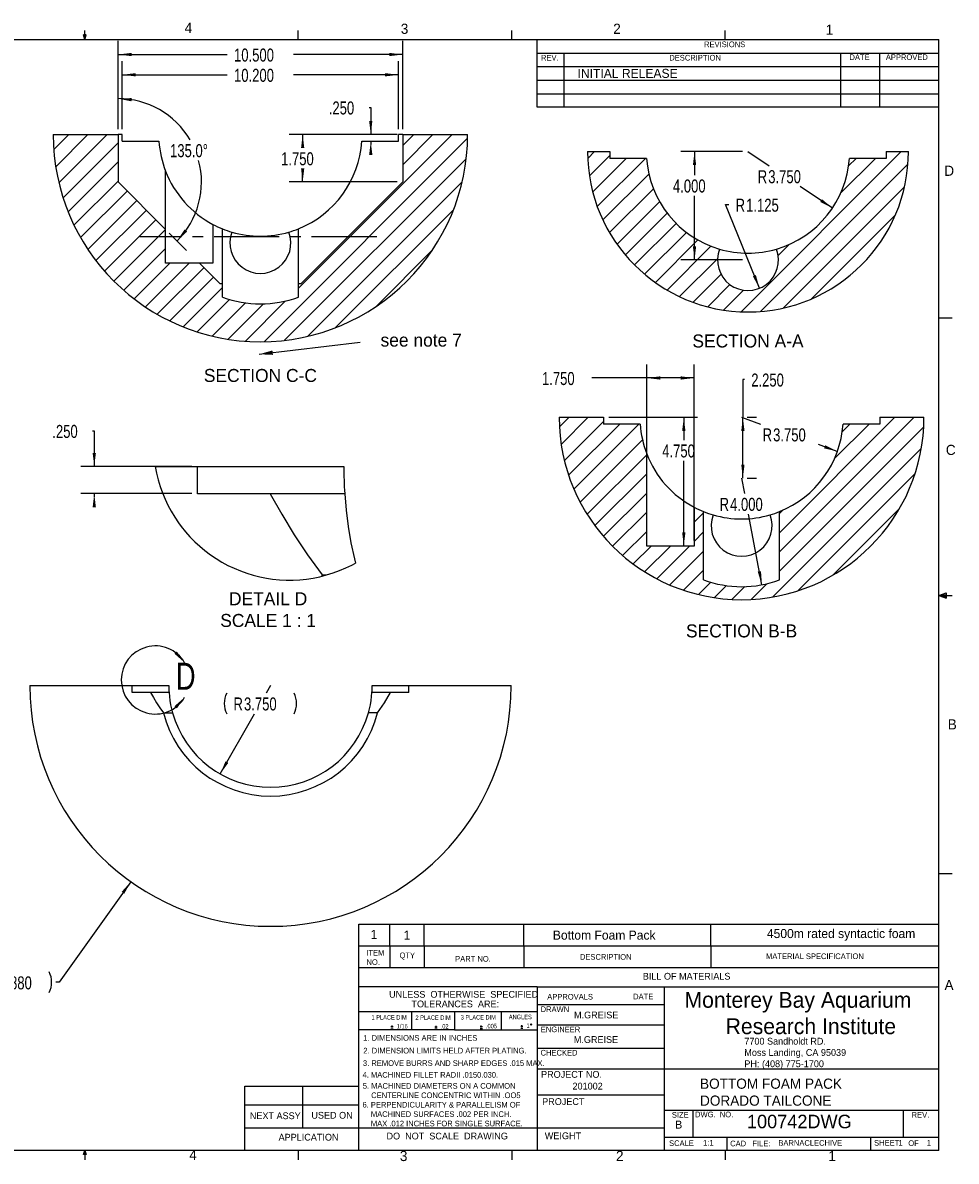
# Model space of a CAD drawing. Extents: x 0.5 to 16.5, y 0.3 to 10.8.
# Tile 2 of 2: x 7.9 to 16.5, y 0.3 to 10.8. Entities that reach past the tile are written whole.
import ezdxf

# ---------------------------------------------------------------- set-up
doc = ezdxf.new("R2010")
doc.units = 0
doc.header["$PDSIZE"] = -1
doc.linetypes.add('SLDCENTERLINES0', pattern=[0.75, 0.6, -0.05, 0.05, -0.05])
doc.layers.get('0').update_dxf_attribs({"linetype": 'CONTINUOUS'})
doc.layers.get('DEFPOINTS').update_dxf_attribs({"linetype": 'CONTINUOUS'})
doc.dimstyles.new('SLDDIMSTYLE0', dxfattribs={"dimtxt": 0.12, "dimasz": 0.125, "dimexe": 0.125, "dimexo": 0.0625, "dimgap": 0.03, "dimtad": 0, "dimtih": 1, "dimtoh": 1, "dimdec": 3, "dimlfac": 4, "dimzin": 4, "dimtxsty": 'STANDARD', "dimcen": 0.09, "dimazin": 3, "dimtfac": 1, "dimtdec": 4, "dimtofl": 0, "dimtmove": 0, "dimatfit": 3, "dimtolj": 1, "dimtzin": 12})
doc.dimstyles.new('SLDDIMSTYLE3', dxfattribs={"dimtxt": 0.12, "dimasz": 0.125, "dimexe": 0.125, "dimexo": 0.0625, "dimgap": 0.03, "dimtad": 0, "dimtih": 1, "dimtoh": 1, "dimdec": 3, "dimlfac": 4, "dimzin": 4, "dimtxsty": 'STANDARD', "dimcen": 0.09, "dimazin": 3, "dimtfac": 1, "dimtdec": 4, "dimtofl": 0, "dimtmove": 0, "dimatfit": 3, "dimtolj": 1, "dimtzin": 12})
doc.dimstyles.new('SLDDIMSTYLE4', dxfattribs={"dimtxt": 0.12, "dimasz": 0.125, "dimexe": 0.125, "dimexo": 0.0625, "dimgap": 0.03, "dimtad": 0, "dimtih": 1, "dimtoh": 1, "dimdec": 3, "dimlfac": 4, "dimzin": 12, "dimtxsty": 'STANDARD', "dimcen": 0.09, "dimazin": 3, "dimtfac": 1, "dimtdec": 4, "dimtofl": 0, "dimtmove": 0, "dimatfit": 3, "dimtolj": 1, "dimtzin": 12})
doc.dimstyles.new('SLDDIMSTYLE5', dxfattribs={"dimtxt": 0.12, "dimasz": 0.125, "dimexe": 0.125, "dimexo": 0.0625, "dimgap": 0.03, "dimtad": 0, "dimtih": 1, "dimtoh": 1, "dimdec": 1, "dimlfac": 4, "dimzin": 4, "dimtxsty": 'STANDARD', "dimcen": 0.09, "dimazin": 3, "dimtfac": 1, "dimtdec": 4, "dimtofl": 0, "dimtmove": 0, "dimatfit": 3, "dimtolj": 1, "dimtzin": 12})
doc.dimstyles.new('SLDDIMSTYLE6', dxfattribs={"dimtxt": 6, "dimasz": 0.125, "dimexe": 0, "dimexo": 0.0625, "dimgap": 1.5, "dimtad": 0, "dimtih": 1, "dimtoh": 1, "dimdec": 0, "dimzin": 0, "dimtxsty": 'STANDARD', "dimcen": 0.09, "dimazin": 3, "dimtfac": 1, "dimtdec": 0, "dimtofl": 0, "dimtmove": 0, "dimatfit": 3, "dimtolj": 1, "dimtzin": 0})
doc.dimstyles.new('SLDDIMSTYLE7', dxfattribs={"dimtxt": 0.12, "dimasz": 0.125, "dimexe": 0.125, "dimexo": 0.0625, "dimgap": 0.03, "dimtad": 0, "dimtih": 1, "dimtoh": 1, "dimdec": 3, "dimzin": 4, "dimtxsty": 'STANDARD', "dimcen": 0.09, "dimazin": 3, "dimtfac": 1, "dimtdec": 4, "dimtofl": 0, "dimtmove": 0, "dimatfit": 3, "dimtolj": 1, "dimtzin": 12})

# ---------------------------------------------------------------- blocks, each defined once
blk = doc.blocks.new('NOTE61')
at = {"color": 7}
for p, q in [((0.19, -0.116), (0.19, -0.096)), ((0.18, -0.106), (0.2, -0.106)), ((0.18, -0.126), (0.2, -0.126))]:
    blk.add_line(p, q, dxfattribs=at)
at = {"color": 7, "width": 0.75}
for s, height, p in [('1 PLACE DIM', 0.04167, (0, -0.042)), ('1/16', 0.0417, (0.233, -0.123))]:
    blk.add_text(s, height=height, dxfattribs=at).set_placement(p)
blk = doc.blocks.new('NOTE62')
at = {"color": 7}
for p, q in [((0.19, -0.116), (0.19, -0.096)), ((0.18, -0.106), (0.2, -0.106)), ((0.18, -0.126), (0.2, -0.126))]:
    blk.add_line(p, q, dxfattribs=at)
at = {"color": 7, "width": 0.75}
for s, height, p in [('2 PLACE DIM', 0.04167, (0, -0.042)), ('.02', 0.0417, (0.233, -0.123))]:
    blk.add_text(s, height=height, dxfattribs=at).set_placement(p)
blk = doc.blocks.new('NOTE63')
at = {"color": 7}
for p, q in [((0.19, -0.116), (0.19, -0.096)), ((0.18, -0.106), (0.2, -0.106)), ((0.18, -0.126), (0.2, -0.126))]:
    blk.add_line(p, q, dxfattribs=at)
at = {"color": 7, "width": 0.75}
for s, height, p in [('3 PLACE DIM', 0.04167, (0, -0.042)), ('.005', 0.0417, (0.233, -0.123))]:
    blk.add_text(s, height=height, dxfattribs=at).set_placement(p)
blk = doc.blocks.new('NOTE64')
at = {"color": 7}
for p, q in [((0.12, -0.116), (0.12, -0.096)), ((0.11, -0.106), (0.13, -0.106)), ((0.11, -0.126), (0.13, -0.126))]:
    blk.add_line(p, q, dxfattribs=at)
blk.add_circle((0.207, -0.091), 0.005, dxfattribs=at)
at = {"color": 7, "width": 0.75}
for s, p in [('ANGLES', (0, -0.042)), ('1', (0.163, -0.123))]:
    blk.add_text(s, height=0.0417, dxfattribs=at).set_placement(p)
blk = doc.blocks.new('*D13')
at = {"color": 7, "linetype": 'CONTINUOUS'}
for p, q in [((8.925, 2.873), (8.264, 1.946)), ((8.264, 1.946), (8.234, 1.946))]:
    blk.add_line(p, q, dxfattribs=at)
for centre, start, end in [((7.742, 1.946), 153.4349, 206.5651), ((7.982, 1.946), 333.4349, 26.5651)]:
    blk.add_arc(centre, 0.213, start, end, dxfattribs=at)
at = {"color": 7}
blk.add_solid([(8.925, 2.873), (8.841, 2.78), (8.865, 2.763)], dxfattribs=at)
at = {"layer": 'DEFPOINTS', "color": 7}
for p in [(10.213, 4.682), (8.925, 2.873)]:
    blk.add_point(p, dxfattribs=at)
at = {"color": 7, "width": 0.75}
for s, p in [('R', (7.614, 1.88)), ('8.880', (7.711, 1.88))]:
    blk.add_text(s, height=0.12, dxfattribs=at).set_placement(p)
blk = doc.blocks.new('*D14')
at = {"color": 7, "linetype": 'CONTINUOUS'}
for p, q in [((10.213, 4.682), (10.174, 4.613)), ((9.749, 3.867), (10.066, 4.423))]:
    blk.add_line(p, q, dxfattribs=at)
for centre, start, end in [((10, 4.518), 153.4349, 206.5651), ((10.24, 4.518), 333.4349, 26.5651)]:
    blk.add_arc(centre, 0.213, start, end, dxfattribs=at)
at = {"color": 7}
blk.add_solid([(9.749, 3.867), (9.824, 3.969), (9.798, 3.983)], dxfattribs=at)
at = {"layer": 'DEFPOINTS', "color": 7}
for p in [(10.213, 4.682), (9.749, 3.867)]:
    blk.add_point(p, dxfattribs=at)
at = {"color": 7, "width": 0.75}
for s, p in [('R', (9.872, 4.453)), ('3.750', (9.969, 4.453))]:
    blk.add_text(s, height=0.12, dxfattribs=at).set_placement(p)
blk = doc.blocks.new('*D15')
at = {"color": 7, "linetype": 'CONTINUOUS'}
for p, q in [((14.723, 8.348), (14.411, 9.119)), ((14.411, 9.119), (14.441, 9.119))]:
    blk.add_line(p, q, dxfattribs=at)
at = {"color": 7}
blk.add_solid([(14.723, 8.348), (14.69, 8.469), (14.662, 8.458)], dxfattribs=at)
at = {"layer": 'DEFPOINTS', "color": 7}
for p in [(14.617, 8.609), (14.723, 8.348)]:
    blk.add_point(p, dxfattribs=at)
at = {"color": 7, "width": 0.75}
for s, p in [('R', (14.503, 9.054)), ('1.125', (14.6, 9.054))]:
    blk.add_text(s, height=0.12, dxfattribs=at).set_placement(p)
blk = doc.blocks.new('*D16')
at = {"color": 7, "linetype": 'CONTINUOUS'}
for p, q in [((14.567, 9.609), (13.999, 9.609)), ((14.124, 9.609), (14.124, 9.391)), ((14.124, 8.609), (14.124, 9.201)), ((14.567, 8.609), (13.999, 8.609))]:
    blk.add_line(p, q, dxfattribs=at)
at = {"color": 7}
for points in [[(14.124, 9.609), (14.109, 9.484), (14.139, 9.484)], [(14.124, 8.609), (14.139, 8.734), (14.109, 8.734)]]:
    blk.add_solid(points, dxfattribs=at)
at = {"layer": 'DEFPOINTS', "color": 7}
for p in [(14.617, 9.609), (14.617, 8.609)]:
    blk.add_point(p, dxfattribs=at)
at = {"color": 7, "width": 0.75}
blk.add_text('4.000', height=0.12, dxfattribs=at).set_placement((13.925, 9.231))
blk = doc.blocks.new('*D17')
at = {"color": 7, "linetype": 'CONTINUOUS'}
for p, q in [((14.617, 9.609), (14.813, 9.477)), ((15.396, 9.087), (15.097, 9.287))]:
    blk.add_line(p, q, dxfattribs=at)
at = {"color": 7}
blk.add_solid([(15.396, 9.087), (15.3, 9.169), (15.284, 9.144)], dxfattribs=at)
at = {"layer": 'DEFPOINTS', "color": 7}
for p in [(14.617, 9.609), (15.396, 9.087)]:
    blk.add_point(p, dxfattribs=at)
at = {"color": 7, "width": 0.75}
for s, p in [('R', (14.707, 9.317)), ('3.750', (14.804, 9.317))]:
    blk.add_text(s, height=0.12, dxfattribs=at).set_placement(p)
blk = doc.blocks.new('*D18')
at = {"color": 7, "linetype": 'CONTINUOUS'}
for p, q in [((14.558, 7.157), (14.733, 7.095)), ((15.441, 6.843), (15.267, 6.905))]:
    blk.add_line(p, q, dxfattribs=at)
at = {"color": 7}
blk.add_solid([(15.441, 6.843), (15.329, 6.899), (15.319, 6.871)], dxfattribs=at)
at = {"layer": 'DEFPOINTS', "color": 7}
for p in [(14.558, 7.157), (15.441, 6.843)]:
    blk.add_point(p, dxfattribs=at)
at = {"color": 7, "width": 0.75}
for s, p in [('R', (14.752, 6.935)), ('3.750', (14.849, 6.935))]:
    blk.add_text(s, height=0.12, dxfattribs=at).set_placement(p)
blk = doc.blocks.new('*D19')
at = {"color": 7, "linetype": 'CONTINUOUS'}
for p, q in [((13.683, 6.02), (13.683, 7.645)), ((14.121, 6.02), (14.121, 7.645)), ((13.683, 7.52), (13.178, 7.52)), ((14.121, 7.52), (13.683, 7.52))]:
    blk.add_line(p, q, dxfattribs=at)
at = {"color": 7}
for points in [[(13.683, 7.52), (13.808, 7.505), (13.808, 7.535)], [(14.121, 7.52), (13.996, 7.535), (13.996, 7.505)]]:
    blk.add_solid(points, dxfattribs=at)
at = {"layer": 'DEFPOINTS', "color": 7}
for p in [(13.683, 5.97), (14.121, 5.97)]:
    blk.add_point(p, dxfattribs=at)
at = {"color": 7, "width": 0.75}
blk.add_text('1.750', height=0.12, dxfattribs=at).set_placement((12.717, 7.455))
blk = doc.blocks.new('*D20')
at = {"color": 7, "linetype": 'CONTINUOUS'}
for p, q in [((13.333, 7.157), (14.15, 7.157)), ((14.025, 7.157), (14.025, 6.947)), ((14.025, 5.97), (14.025, 6.757))]:
    blk.add_line(p, q, dxfattribs=at)
at = {"color": 7}
for points in [[(14.025, 7.157), (14.01, 7.032), (14.04, 7.032)], [(14.025, 5.97), (14.04, 6.095), (14.01, 6.095)]]:
    blk.add_solid(points, dxfattribs=at)
at = {"layer": 'DEFPOINTS', "color": 7}
for p in [(13.283, 7.157), (14.121, 5.97)]:
    blk.add_point(p, dxfattribs=at)
at = {"color": 7, "width": 0.75}
blk.add_text('4.750', height=0.12, dxfattribs=at).set_placement((13.826, 6.787))
blk = doc.blocks.new('*D21')
at = {"color": 7, "linetype": 'CONTINUOUS'}
for p, q in [((14.558, 6.595), (14.585, 6.454)), ((14.746, 5.612), (14.621, 6.264))]:
    blk.add_line(p, q, dxfattribs=at)
at = {"color": 7}
blk.add_solid([(14.746, 5.612), (14.737, 5.738), (14.707, 5.732)], dxfattribs=at)
at = {"layer": 'DEFPOINTS', "color": 7}
for p in [(14.558, 6.595), (14.746, 5.612)]:
    blk.add_point(p, dxfattribs=at)
at = {"color": 7, "width": 0.75}
for s, p in [('R', (14.355, 6.294)), ('4.000', (14.452, 6.294))]:
    blk.add_text(s, height=0.12, dxfattribs=at).set_placement(p)
blk = doc.blocks.new('*D22')
at = {"color": 7, "linetype": 'CONTINUOUS'}
for p, q in [((14.585, 7.506), (14.57, 7.506)), ((14.57, 7.506), (14.57, 7.157)), ((14.57, 6.595), (14.57, 7.157)), ((14.608, 7.157), (14.695, 7.157)), ((14.608, 6.595), (14.695, 6.595))]:
    blk.add_line(p, q, dxfattribs=at)
at = {"color": 7}
for points in [[(14.57, 7.157), (14.555, 7.032), (14.585, 7.032)], [(14.57, 6.595), (14.585, 6.72), (14.555, 6.72)]]:
    blk.add_solid(points, dxfattribs=at)
at = {"layer": 'DEFPOINTS', "color": 7}
for p in [(14.558, 7.157), (14.558, 6.595)]:
    blk.add_point(p, dxfattribs=at)
at = {"color": 7, "width": 0.75}
blk.add_text('2.250', height=0.12, dxfattribs=at).set_placement((14.647, 7.441))
blk = doc.blocks.new('*D23')
at = {"color": 7, "linetype": 'CONTINUOUS'}
for p, q in [((8.808, 9.816), (8.808, 10.629)), ((11.433, 9.816), (11.433, 10.629)), ((8.808, 10.504), (9.814, 10.504)), ((11.433, 10.504), (10.426, 10.504))]:
    blk.add_line(p, q, dxfattribs=at)
at = {"color": 7}
for points in [[(8.808, 10.504), (8.933, 10.489), (8.933, 10.519)], [(11.433, 10.504), (11.308, 10.519), (11.308, 10.489)]]:
    blk.add_solid(points, dxfattribs=at)
at = {"layer": 'DEFPOINTS', "color": 7}
for p in [(8.808, 9.766), (11.433, 9.766)]:
    blk.add_point(p, dxfattribs=at)
at = {"color": 7, "width": 0.75}
blk.add_text('10.500', height=0.12, dxfattribs=at).set_placement((9.877, 10.439))
blk = doc.blocks.new('*D24')
at = {"color": 7, "linetype": 'CONTINUOUS'}
for p, q in [((11.383, 9.766), (10.385, 9.766)), ((10.51, 9.766), (10.51, 9.642)), ((10.51, 9.328), (10.51, 9.452)), ((11.383, 9.328), (10.385, 9.328))]:
    blk.add_line(p, q, dxfattribs=at)
at = {"color": 7}
for points in [[(10.51, 9.766), (10.495, 9.641), (10.525, 9.641)], [(10.51, 9.328), (10.525, 9.453), (10.495, 9.453)]]:
    blk.add_solid(points, dxfattribs=at)
at = {"layer": 'DEFPOINTS', "color": 7}
for p in [(11.433, 9.766), (11.433, 9.328)]:
    blk.add_point(p, dxfattribs=at)
at = {"color": 7, "width": 0.75}
blk.add_text('1.750', height=0.12, dxfattribs=at).set_placement((10.311, 9.482))
blk = doc.blocks.new('*D25')
at = {"color": 7, "linetype": 'CONTINUOUS'}
for p, q in [((8.808, 9.816), (8.808, 10.222)), ((9.28, 8.855), (9.44, 8.696))]:
    blk.add_line(p, q, dxfattribs=at)
for start, end in [(30.4247, 90), (315, 15.0084)]:
    blk.add_arc((8.808, 9.328), 0.769, start, end, dxfattribs=at)
at = {"color": 7}
for points in [[(8.808, 10.097), (8.931, 10.072), (8.933, 10.102)], [(9.351, 8.785), (9.444, 8.87), (9.421, 8.89)]]:
    blk.add_solid(points, dxfattribs=at)
at = {"layer": 'DEFPOINTS', "color": 7}
for p in [(8.808, 9.766), (8.808, 9.328), (8.808, 9.328), (9.245, 8.891)]:
    blk.add_point(p, dxfattribs=at)
at = {"color": 7, "width": 0.75}
blk.add_text('135.0%%d', height=0.12, dxfattribs=at).set_placement((9.287, 9.557))
blk = doc.blocks.new('*D26')
at = {"color": 7, "linetype": 'CONTINUOUS'}
for p, q in [((8.845, 9.816), (8.845, 10.442)), ((11.395, 9.816), (11.395, 10.442)), ((8.845, 10.317), (9.814, 10.317)), ((11.395, 10.317), (10.426, 10.317))]:
    blk.add_line(p, q, dxfattribs=at)
at = {"color": 7}
for points in [[(8.845, 10.317), (8.97, 10.302), (8.97, 10.332)], [(11.395, 10.317), (11.27, 10.332), (11.27, 10.302)]]:
    blk.add_solid(points, dxfattribs=at)
at = {"layer": 'DEFPOINTS', "color": 7}
for p in [(8.845, 9.766), (11.395, 9.766)]:
    blk.add_point(p, dxfattribs=at)
at = {"color": 7, "width": 0.75}
blk.add_text('10.200', height=0.12, dxfattribs=at).set_placement((9.877, 10.252))
blk = doc.blocks.new('*D27')
at = {"color": 7, "linetype": 'CONTINUOUS'}
for p, q in [((11.123, 10.016), (11.138, 10.016)), ((11.138, 10.016), (11.138, 9.766)), ((11.345, 9.766), (11.013, 9.766)), ((11.138, 9.703), (11.138, 9.673))]:
    blk.add_line(p, q, dxfattribs=at)
at = {"color": 7}
for points in [[(11.138, 9.766), (11.153, 9.891), (11.123, 9.891)], [(11.138, 9.703), (11.123, 9.578), (11.153, 9.578)]]:
    blk.add_solid(points, dxfattribs=at)
at = {"layer": 'DEFPOINTS', "color": 7}
for p in [(11.056, 9.703), (11.395, 9.766)]:
    blk.add_point(p, dxfattribs=at)
at = {"color": 7, "width": 0.75}
blk.add_text('.250', height=0.12, dxfattribs=at).set_placement((10.751, 9.951))
blk = doc.blocks.new('*D28')
at = {"color": 7, "linetype": 'CONTINUOUS'}
for p, q in [((8.573, 7.032), (8.588, 7.032)), ((8.588, 7.032), (8.588, 6.703)), ((9.489, 6.703), (8.463, 6.703)), ((9.489, 6.453), (8.463, 6.453)), ((8.588, 6.453), (8.588, 6.423))]:
    blk.add_line(p, q, dxfattribs=at)
at = {"color": 7}
for points in [[(8.588, 6.703), (8.603, 6.828), (8.573, 6.828)], [(8.588, 6.453), (8.573, 6.328), (8.603, 6.328)]]:
    blk.add_solid(points, dxfattribs=at)
at = {"layer": 'DEFPOINTS', "color": 7}
for p in [(9.539, 6.703), (9.539, 6.453)]:
    blk.add_point(p, dxfattribs=at)
at = {"color": 7, "width": 0.75}
blk.add_text('.250', height=0.12, dxfattribs=at).set_placement((8.201, 6.967))

msp = doc.modelspace()

# ---------------------------------------------------------------- linework, layer by layer
at = {"color": 255, "linetype": 'CONTINUOUS'}
for p, q in [((8.501, 10.64207), (8.501, 10.72687)), ((10.46975, 10.64207), (10.46975, 10.72687)), ((12.4385, 10.64207), (12.4385, 10.72687)), ((14.40725, 10.64207), (14.40725, 10.72687)), ((0.62625, 10.64207), (16.37625, 10.64207)), ((8.501, 10.64207), (8.48775, 10.68401)), ((8.51356, 10.68401), (8.48775, 10.68401)), ((8.49396, 10.68401), (8.501, 10.64207)), ((8.501, 10.64207), (8.51356, 10.68401)), ((8.50591, 10.68401), (8.501, 10.64207)), ((12.67239, 10.01707), (12.67239, 10.64207)), ((16.37625, 0.39207), (16.37625, 10.64207)), ((12.67239, 10.51707), (16.37625, 10.51707)), ((12.9197, 10.51707), (12.9197, 10.01707)), ((15.46928, 10.51707), (15.46928, 10.01707)), ((15.82922, 10.51707), (15.82922, 10.01707)), ((12.67239, 10.39207), (16.37625, 10.39207)), ((12.67239, 10.26707), (16.37625, 10.26707)), ((12.67239, 10.14207), (16.37625, 10.14207)), ((16.37625, 10.01707), (12.67239, 10.01707)), ((16.37625, 8.07529), (16.50125, 8.07529)), ((16.37625, 5.51279), (16.44343, 5.5368)), ((16.37625, 5.51279), (16.44343, 5.52183)), ((16.37625, 5.51279), (16.50125, 5.51279)), ((16.37625, 5.51279), (16.44343, 5.49021)), ((16.37625, 5.51279), (16.44343, 5.50248)), ((16.44343, 5.5368), (16.44343, 5.49021)), ((16.37625, 2.95029), (16.50125, 2.95029)), ((11.02889, 2.28), (11.02889, 2.4806)), ((11.02889, 2.4806), (16.37625, 2.4806)), ((11.31268, 2.28), (11.31268, 2.4806)), ((11.63053, 2.28), (11.63053, 2.4806)), ((12.54953, 2.28), (12.54953, 2.4806)), ((14.27348, 2.28), (14.27348, 2.4806)), ((16.37625, 2.28), (11.02889, 2.28)), ((11.02889, 0.39207), (11.02889, 2.28)), ((11.31268, 2.28), (11.31268, 2.07721)), ((11.63053, 2.28), (11.63053, 2.07721)), ((12.54953, 2.28), (12.54953, 2.07721)), ((14.27348, 2.28), (14.27348, 2.07721)), ((16.37625, 2.07721), (11.02889, 2.07721)), ((12.67239, 1.90398), (11.02889, 1.90398)), ((12.67239, 1.90398), (16.37625, 1.90398)), ((12.67239, 1.90398), (12.67239, 0.39207)), ((13.84349, 1.90398), (13.84349, 0.39207)), ((12.67239, 1.73977), (13.84349, 1.73977)), ((11.02889, 1.67712), (12.67239, 1.67712)), ((11.51392, 1.67712), (11.51392, 1.50658)), ((11.91122, 1.67712), (11.91122, 1.50658)), ((12.34207, 1.67712), (12.34207, 1.50658)), ((11.91122, 1.50658), (11.02889, 1.50658)), ((11.91122, 1.50658), (12.67239, 1.50658)), ((12.67239, 1.55406), (13.84349, 1.55406)), ((12.67239, 1.33604), (13.84349, 1.33604)), ((12.67239, 1.14803), (13.84349, 1.14803)), ((13.84349, 1.14803), (16.37625, 1.14803)), ((9.97625, 0.39207), (9.97625, 0.9869)), ((9.97625, 0.9869), (11.02889, 0.9869)), ((10.50883, 0.9869), (10.50883, 0.60207)), ((13.84349, 0.90409), (12.67239, 0.90409)), ((9.97625, 0.81367), (11.02889, 0.81367)), ((13.84349, 0.76707), (16.37625, 0.76707)), ((14.10989, 0.76707), (14.10989, 0.51707)), ((16.04739, 0.76707), (16.04739, 0.51707)), ((9.97625, 0.60207), (13.84349, 0.60207)), ((13.84349, 0.51707), (16.37625, 0.51707)), ((14.42239, 0.51707), (14.42239, 0.39207)), ((15.74739, 0.51707), (15.74739, 0.39207)), ((16.37625, 0.39207), (0.62625, 0.39207)), ((8.48775, 0.3575), (8.501, 0.39207)), ((8.51356, 0.3575), (8.48775, 0.3575)), ((8.501, 0.39207), (8.501, 0.30727)), ((8.501, 0.39207), (8.51356, 0.3575)), ((10.46975, 0.39207), (10.46975, 0.30727)), ((12.4385, 0.39207), (12.4385, 0.30727)), ((14.40725, 0.39207), (14.40725, 0.30727))]:
    msp.add_line(p, q, dxfattribs=at)
at = {"color": 7, "linetype": 'CONTINUOUS'}
for p, q in [((8.2088, 9.76564), (8.8076, 9.76564)), ((8.21382, 9.62713), (8.35233, 9.76564)), ((8.23203, 9.46856), (8.52911, 9.76564)), ((8.26124, 9.32099), (8.70589, 9.76564)), ((8.29983, 9.18281), (8.8076, 9.69058)), ((8.8076, 9.76564), (8.8076, 9.32814)), ((8.8451, 9.76564), (8.8076, 9.76564)), ((8.8451, 9.70314), (8.8451, 9.76564)), ((8.8451, 9.70314), (9.18469, 9.70314)), ((10.15364, 7.85463), (12.03111, 9.73211)), ((10.4701, 8.34787), (11.88787, 9.76564)), ((11.05552, 9.70314), (11.3951, 9.70314)), ((11.3951, 9.70314), (11.3951, 9.76564)), ((11.4326, 9.76564), (11.3951, 9.76564)), ((11.4326, 9.66393), (11.53432, 9.76564)), ((11.4326, 9.48715), (11.71109, 9.76564)), ((11.4326, 9.76564), (11.4326, 9.32814)), ((11.4326, 9.76564), (12.03141, 9.76564)), ((13.13765, 9.60863), (13.34211, 9.60863)), ((13.13903, 9.54476), (13.2029, 9.60863)), ((13.15484, 9.38379), (13.34211, 9.57107)), ((13.34211, 9.60863), (13.34211, 9.54613)), ((14.55324, 8.13055), (16.03133, 9.60863)), ((15.89211, 9.60863), (15.89211, 9.54613)), ((15.89211, 9.60863), (16.09657, 9.60863)), ((8.34667, 9.05287), (8.8076, 9.5138)), ((10.34318, 7.8674), (12.01834, 9.54256)), ((13.18503, 9.23721), (13.49395, 9.54613)), ((13.22697, 9.10237), (13.67073, 9.54613)), ((13.6817, 9.54613), (13.34211, 9.54613)), ((14.7332, 8.13373), (16.09201, 9.49254)), ((15.47382, 9.22791), (15.79205, 9.54613)), ((15.54519, 9.47605), (15.61527, 9.54613)), ((15.89211, 9.54613), (15.55253, 9.54613)), ((9.2451, 8.89064), (9.2451, 9.42907)), ((13.27898, 8.9776), (13.7028, 9.40142)), ((8.40096, 8.93039), (8.8076, 9.33702)), ((8.46212, 8.81476), (8.89155, 9.24419)), ((8.8076, 9.32814), (9.2451, 8.89064)), ((11.4326, 9.32814), (10.4951, 8.39064)), ((10.55765, 7.90509), (11.98065, 9.32809)), ((13.33997, 8.86182), (13.74438, 9.26623)), ((14.9414, 8.16515), (16.0606, 9.28435)), ((8.52971, 8.70558), (8.97994, 9.15581)), ((13.40924, 8.75432), (13.80143, 9.1465)), ((8.60344, 8.60253), (9.06833, 9.06742)), ((10.81413, 7.9848), (11.90095, 9.07161)), ((13.48633, 8.65462), (13.87173, 9.04003)), ((8.68311, 8.50543), (9.15671, 8.97903)), ((9.6826, 8.93648), (9.6826, 8.57814)), ((13.57098, 8.56249), (13.9542, 8.94572)), ((15.20326, 8.25024), (15.9755, 9.02248)), ((8.76861, 8.41414), (9.2451, 8.89064)), ((9.2451, 8.57814), (9.2451, 8.89064)), ((9.7701, 8.39064), (9.7701, 8.89592)), ((10.4701, 8.39064), (10.4701, 8.89592)), ((13.6631, 8.47785), (14.04851, 8.86325)), ((13.7628, 8.40076), (14.15498, 8.79295)), ((13.8703, 8.33149), (14.27471, 8.7359)), ((14.89538, 8.64946), (14.99784, 8.75192)), ((8.85989, 8.32865), (9.2451, 8.71386)), ((11.18376, 8.17765), (11.70809, 8.70198)), ((13.98608, 8.2705), (14.33611, 8.62053)), ((8.95699, 8.24898), (9.28616, 8.57814)), ((9.06004, 8.17525), (9.46293, 8.57814)), ((9.16922, 8.10766), (9.59866, 8.53709)), ((9.5576, 8.57814), (9.2451, 8.57814)), ((9.5576, 8.57814), (9.7451, 8.39064)), ((9.6826, 8.57814), (9.5576, 8.57814)), ((9.28485, 8.0465), (9.68704, 8.4487)), ((14.11085, 8.21849), (14.36884, 8.47648)), ((9.40733, 7.99221), (9.7701, 8.35498)), ((9.7451, 8.39064), (9.7701, 8.39064)), ((9.7701, 8.26639), (9.7701, 8.39064)), ((10.4701, 8.26639), (10.4701, 8.39064)), ((10.4701, 8.39064), (10.4951, 8.39064)), ((14.24569, 8.17655), (14.45089, 8.38175)), ((14.39227, 8.14636), (14.57628, 8.33036)), ((9.53727, 7.94537), (9.83619, 8.24429)), ((9.67545, 7.90678), (9.98147, 8.2128)), ((9.82302, 7.87757), (10.14901, 8.20356)), ((9.98159, 7.85936), (10.35283, 8.2306)), ((12.87606, 7.15708), (13.2832, 7.15708)), ((12.87841, 7.06828), (12.96721, 7.15708)), ((12.89464, 6.90774), (13.14399, 7.15708)), ((13.2832, 7.15708), (13.2832, 7.09458)), ((14.9082, 6.09287), (15.97241, 7.15708)), ((14.9082, 5.91609), (16.14919, 7.15708)), ((15.8332, 7.15708), (15.8332, 7.09458)), ((15.8332, 7.15708), (16.24034, 7.15708)), ((12.92362, 6.75994), (13.2832, 7.11952)), ((12.96319, 6.62273), (13.43504, 7.09458)), ((13.01196, 6.49472), (13.61182, 7.09458)), ((13.62278, 7.09458), (13.2832, 7.09458)), ((14.9082, 5.73932), (16.23804, 7.06915)), ((15.41491, 6.77636), (15.73314, 7.09458)), ((15.48628, 7.0245), (15.55636, 7.09458)), ((15.8332, 7.09458), (15.49361, 7.09458)), ((13.06896, 6.37494), (13.64388, 6.94987)), ((14.84528, 5.49962), (16.21566, 6.87)), ((13.13352, 6.26273), (13.6832, 6.81241)), ((13.6832, 5.96958), (13.6832, 6.82051)), ((9.15001, 6.70259), (9.53919, 6.70259)), ((9.53919, 6.45258), (9.53919, 6.70259)), ((9.53919, 6.70259), (10.88919, 6.70259)), ((13.20518, 6.15762), (13.6832, 6.63564)), ((15.08053, 5.5581), (16.15718, 6.63475)), ((10.20993, 6.45258), (9.53919, 6.45258)), ((10.89753, 6.45258), (10.20993, 6.45258)), ((13.28365, 6.05931), (13.6832, 6.45886)), ((14.1207, 6.32793), (14.1207, 5.96958)), ((15.39987, 5.70066), (16.01463, 6.31541)), ((13.36875, 5.96763), (13.6832, 6.28208)), ((14.1207, 6.18925), (14.2082, 6.27675)), ((14.2082, 5.65783), (14.2082, 6.28737)), ((14.9082, 6.26965), (14.93892, 6.30037)), ((14.9082, 5.65783), (14.9082, 6.28737)), ((13.46043, 5.88253), (13.6832, 6.10531)), ((14.1207, 6.01248), (14.2082, 6.09998)), ((13.55873, 5.80406), (13.72425, 5.96958)), ((13.66385, 5.7324), (13.90103, 5.96958)), ((14.1207, 5.96958), (13.6832, 5.96958)), ((13.77606, 5.66784), (14.07781, 5.96958)), ((13.89584, 5.61084), (14.2082, 5.9232)), ((10.69115, 5.69235), (10.68832, 5.70258)), ((10.68832, 5.70258), (10.72985, 5.70258)), ((14.02385, 5.56207), (14.2082, 5.74642)), ((14.16105, 5.5225), (14.27429, 5.63573)), ((14.30886, 5.49353), (14.41957, 5.60424)), ((14.4694, 5.47729), (14.58711, 5.595)), ((14.64613, 5.47724), (14.79092, 5.62204)), ((7.99342, 4.68169), (8.93847, 4.68169)), ((8.93847, 4.61919), (8.93847, 4.68169)), ((8.93847, 4.68169), (9.27597, 4.68169)), ((11.15097, 4.68169), (11.48847, 4.68169)), ((11.48847, 4.61919), (11.48847, 4.68169)), ((11.48847, 4.68169), (12.43352, 4.68169)), ((9.10615, 4.61919), (8.93847, 4.61919)), ((9.27805, 4.61919), (9.10615, 4.61919)), ((11.32078, 4.61919), (11.14888, 4.61919)), ((11.48847, 4.61919), (11.32078, 4.61919)), ((9.22575, 4.43169), (9.30992, 4.43169)), ((11.20118, 4.43169), (11.11702, 4.43169))]:
    msp.add_line(p, q, dxfattribs=at)
at = {"color": 255, "linetype": 'SLDCENTERLINES0'}
msp.add_line((11.19291, 8.82074), (9.00888, 8.82074), dxfattribs=at)
at = {"color": 7, "linetype": 'CONTINUOUS', "flags": 128}
for points in [[(9.15001, 6.70259), (9.16206, 6.64084), (9.17718, 6.57977), (9.19534, 6.51954), (9.21649, 6.46029), (9.24058, 6.40217), (9.26755, 6.34534), (9.29733, 6.28992), (9.32985, 6.23606), (9.36501, 6.1839), (9.38919, 6.15105), (9.42854, 6.10197), (9.47029, 6.05491), (9.51435, 6.01), (9.5606, 5.96735), (9.60893, 5.92708), (9.65921, 5.88926), (9.71132, 5.85402), (9.76513, 5.82142), (9.8205, 5.79156), (9.8773, 5.76451), (9.93538, 5.74033), (9.99459, 5.71909), (10.0548, 5.70084), (10.11584, 5.68562), (10.17757, 5.67348), (10.23319, 5.66526), (10.29579, 5.65901), (10.35862, 5.65591), (10.42153, 5.65595), (10.48436, 5.65915), (10.54519, 5.66526), (10.6074, 5.67462), (10.66906, 5.68709), (10.69115, 5.69235), (10.72985, 5.70258), (10.78996, 5.72115), (10.84906, 5.74269), (10.90702, 5.76717), (10.96367, 5.79452), (10.99701, 5.81229)], [(10.20993, 6.45258), (10.31701, 6.26264), (10.43199, 6.07424), (10.55561, 5.88737), (10.68832, 5.70258)], [(10.89753, 6.45258), (10.91078, 6.30076), (10.93018, 6.1496), (10.95572, 5.99935), (10.98733, 5.85026), (10.99701, 5.81229)], [(9.10615, 4.61919), (9.13292, 4.57171), (9.16167, 4.52461), (9.19257, 4.47789), (9.22575, 4.43169)], [(9.27805, 4.61919), (9.28136, 4.58124), (9.28622, 4.54345), (9.2926, 4.50589), (9.3005, 4.46861), (9.30992, 4.43169)], [(11.11702, 4.43169), (11.12643, 4.46861), (11.13434, 4.50589), (11.14072, 4.54345), (11.14557, 4.58124), (11.14888, 4.61919)], [(11.20118, 4.43169), (11.26509, 4.52434), (11.32078, 4.61919)]]:
    msp.add_lwpolyline(points, dxfattribs=at)
at = {"color": 7, "linetype": 'CONTINUOUS'}
for centre, radius, start, end in [((10.1201, 9.76564), 1.9113, 180, 0), ((10.1201, 9.76564), 0.9375, 183.822554, 201.03947), ((10.1201, 9.76564), 0.9375, 291.92134, 356.177446), ((14.61711, 9.60863), 1.47946, 180, 0), ((14.61711, 9.60863), 0.9375, 183.822554, 253.718493), ((14.61711, 9.60863), 0.9375, 286.281507, 356.177446), ((10.1201, 9.76564), 0.9375, 201.03947, 242.181861), ((10.1201, 9.76564), 0.9375, 242.181861, 248.07866), ((10.1201, 9.76564), 0.9375, 248.07866, 253.718493), ((10.1201, 8.76564), 0.28125, 159.151216, 20.848784), ((10.1201, 9.76564), 0.9375, 253.718493, 286.281507), ((10.1201, 9.76564), 0.9375, 286.281507, 291.92134), ((14.61711, 8.60863), 0.28125, 159.151216, 20.848784), ((14.61711, 9.60863), 0.9375, 253.718493, 286.281507), ((10.1201, 9.20314), 1, 249.512685, 290.487315), ((14.5582, 7.15708), 1.68214, 180, 0), ((14.5582, 7.15708), 0.9375, 183.822554, 201.03947), ((14.5582, 7.15708), 0.9375, 291.92134, 356.177446), ((14.5582, 7.15708), 0.9375, 201.03947, 242.181861), ((14.63965, 6.7026), 3.75046, 180, 183.822343), ((14.5582, 7.15708), 0.9375, 242.181861, 248.07866), ((14.5582, 7.15708), 0.9375, 248.07866, 253.718493), ((14.5582, 6.15708), 0.28125, 159.151216, 20.848784), ((14.5582, 7.15708), 0.9375, 253.718493, 286.281507), ((14.5582, 7.15708), 0.9375, 286.281507, 291.92134), ((14.5582, 6.59458), 1, 249.512685, 290.487315), ((9.15097, 4.73413), 0.31417, 30.496828, 329.468311), ((10.21347, 4.68169), 2.22005, 180, 0), ((10.21347, 4.68169), 0.9375, 180, 183.822554), ((10.21347, 4.68169), 0.9375, 356.177446, 0), ((10.21347, 4.68169), 1.01887, 194.203761, 345.796239), ((10.21347, 4.68169), 0.9375, 195.46601, 344.53399)]:
    msp.add_arc(centre, radius, start, end, dxfattribs=at)
at = {"color": 7}
for points in [[(9.42167, 4.89357), (9.34963, 4.99682), (9.32725, 4.97684)], [(9.42158, 4.57453), (9.3271, 4.49132), (9.34947, 4.47133)]]:
    msp.add_solid(points, dxfattribs=at)

# ---------------------------------------------------------------- block references
for name, p in [('NOTE61', (11.14446, 1.64279)), ('NOTE62', (11.54987, 1.64063)), ('NOTE63', (11.96716, 1.64358)), ('NOTE64', (12.41125, 1.64681))]:
    msp.add_blockref(name, p)

# ---------------------------------------------------------------- texts
at = {"color": 7, "width": 0.75}
msp.add_text('D', height=0.25, dxfattribs=at).set_placement((9.3412, 4.64357))
at = {"color": 7}
for s, insert, char_height, attachment_point in [('4', (9.42169, 10.79683), 0.09375, 1), ('3', (11.41485, 10.78835), 0.09375, 1), ('2', (13.37409, 10.78835), 0.09375, 1), ('1', (15.33333, 10.77987), 0.09375, 1), ('REVISIONS', (14.21196, 10.62381), 0.052083, 1), ('DATE', (15.5531, 10.50548), 0.052083, 1), ('APPROVED', (15.88839, 10.50548), 0.052083, 1), ('REV.', (12.70811, 10.50055), 0.052083, 1), ('DESCRIPTION', (13.89147, 10.50055), 0.0520833, 1), ('INITIAL RELEASE', (13.04533, 10.37158), 0.0833333, 1), ('D', (16.42762, 9.47836), 0.09375, 1), ('see note 7', (11.22827, 7.92938), 0.12, 1), ('SECTION A-A', (14.61711, 7.92122), 0.12, 2), ('SECTION C-C', (10.1201, 7.60321), 0.12, 2), ('C', (16.4418, 6.90343), 0.09375, 1), ('DETAIL D\\PSCALE 1 : 1', (10.19134, 5.5433), 0.12, 2), ('SECTION B-B', (14.5582, 5.24673), 0.12, 2), ('B', (16.45931, 4.37145), 0.09375, 1), ('1', (11.13695, 2.42917), 0.08333, 1), ('1', (11.44127, 2.4221), 0.08333, 1), ('Bottom Foam Pack', (12.81722, 2.4221), 0.0833333, 1), ('4500m rated syntactic foam', (14.79149, 2.43662), 0.0833333, 1), ('ITEM', (11.09742, 2.24314), 0.052083, 1), ('QTY', (11.40298, 2.21972), 0.052083, 1), ('DESCRIPTION', (13.06704, 2.20559), 0.0520833, 1), ('MATERIAL SPECIFICATION', (14.78337, 2.21129), 0.0520833, 1), ('NO.', (11.09857, 2.15733), 0.052083, 1), ('PART NO.', (11.91641, 2.18782), 0.052083, 1), ('BILL OF MATERIALS', (13.64693, 2.03224), 0.0625, 1), ('A', (16.42952, 1.96707), 0.09375, 1), ('UNLESS  OTHERWISE  SPECIFIED', (11.30724, 1.86536), 0.0625, 1), ('APPROVALS', (12.76556, 1.83807), 0.052083, 1), ('DATE', (13.55783, 1.84005), 0.052083, 1), ('Monterey Bay Aquarium\\P       Research Institute', (14.03167, 1.8559), 0.1458333, 1), ('TOLERANCES  ARE:', (11.51351, 1.77687), 0.0625, 1), ('DRAWN', (12.70477, 1.72299), 0.052083, 1), ('M.GREISE', (13.01297, 1.67496), 0.0625, 1), ('ENGINEER', (12.70647, 1.53704), 0.052083, 1), ('1. DIMENSIONS ARE IN INCHES', (11.06838, 1.45816), 0.0520833, 1), ('M.GREISE', (13.01057, 1.44848), 0.0625, 1), ('7700 Sandholdt RD.\\PMoss Landing, CA 95039\\PPH: (408) 775-1700', (14.5835, 1.43309), 0.0625, 1), ('2. DIMENSION LIMITS HELD AFTER PLATING.', (11.06955, 1.34081), 0.0520833, 1), ('CHECKED', (12.70407, 1.32157), 0.052083, 1), ('3. REMOVE BURRS AND SHARP EDGES .015 MAX.', (11.06599, 1.22556), 0.0520833, 1), ('4. MACHINED FILLET RADII .0150.030.', (11.0624, 1.11761), 0.0520833, 1), ('PROJECT NO.', (12.70862, 1.12684), 0.0625, 1), ('BOTTOM FOAM PACK\\PDORADO TAILCONE\\P', (14.1747, 1.05678), 0.09375, 1), ('5. MACHINED DIAMETERS ON A COMMON\\P    CENTERLINE CONCENTRIC WITHIN .OO5', (11.06443, 1.01575), 0.0520833, 1), ('201002', (12.99854, 1.0185), 0.0625, 1), ('6. PERPENDICULARITY & PARALLELISM OF\\P    MACHINED SURFACES .002 PER INCH.\\P    MAX .012 INCHES FOR SINGLE SURFACE.', (11.06161, 0.84199), 0.0520833, 1), ('PROJECT', (12.71894, 0.8761), 0.0625, 1), ('NEXT ASSY', (10.02281, 0.7452), 0.0625, 1), ('USED ON', (10.59039, 0.7497), 0.0625, 1), ('SIZE', (13.91481, 0.74828), 0.052083, 1), ('DWG.  NO.', (14.1292, 0.75211), 0.052083, 1), ('REV.', (16.12624, 0.74828), 0.052083, 1), ('B', (13.94577, 0.66855), 0.07292, 1), ('100742DWG', (14.60754, 0.72336), 0.125, 1), ('APPLICATION', (10.2879, 0.54746), 0.0625, 1), ('DO  NOT  SCALE  DRAWING', (11.28331, 0.5581), 0.0625, 1), ('WEIGHT', (12.74311, 0.56032), 0.0625, 1), ('SCALE ', (13.88922, 0.48714), 0.052083, 1), ('1:1', (14.20251, 0.49068), 0.052083, 1), ('CAD   FILE:   ', (14.4529, 0.48429), 0.0520833, 1), ('BARNACLE\\ARCHIVE', (14.8973, 0.48916), 0.0520833, 1), ('SHEET', (15.78019, 0.49012), 0.052083, 1), ('1', (16.00418, 0.48986), 0.05208, 1), ('OF', (16.09572, 0.48765), 0.052083, 1), ('1', (16.26731, 0.49094), 0.05208, 1), ('4', (9.4641, 0.39845), 0.09375, 1), ('3', (11.40637, 0.38997), 0.09375, 1), ('2', (13.39954, 0.38997), 0.09375, 1), ('1', (15.35878, 0.38997), 0.09375, 1)]:
    msp.add_mtext(s, dxfattribs=dict(at, insert=insert, char_height=char_height, attachment_point=attachment_point))

# ---------------------------------------------------------------- dimensions: what is measured, and where the dimension line sits
dim = msp.add_linear_dim(base=(8.8076, 10.50394), p1=(8.8076, 9.76564), p2=(11.4326, 9.76564), dimstyle='SLDDIMSTYLE0')
dim.commit()
dim.dimension.update_dxf_attribs({"geometry": '*D23', "text_midpoint": (10.1201, 10.50394), "dimtype": 160})
for base, p1, p2, angle, dimstyle, picture, middle in [((11.3951, 10.31693), (11.3951, 9.76564), (8.8451, 9.76564), 180, 'SLDDIMSTYLE0', '*D26', (10.1201, 10.31693)), ((11.13791, 9.76564), (11.3951, 9.76564), (11.05552, 9.70314), 90, 'SLDDIMSTYLE0', '*D27', (11.13791, 10.01638)), ((10.51009, 9.76564), (11.4326, 9.76564), (11.4326, 9.32814), 90, 'SLDDIMSTYLE0', '*D24', (10.51009, 9.54689)), ((14.12375, 8.60863), (14.61711, 8.60863), (14.61711, 9.60863), 90, 'SLDDIMSTYLE0', '*D16', (14.12375, 9.29573)), ((14.1207, 7.51997), (14.1207, 5.96958), (13.6832, 5.96958), 180, 'SLDDIMSTYLE0', '*D19', (12.91643, 7.51997)), ((14.56992, 6.59458), (14.5582, 6.59458), (14.5582, 7.15708), 90, 'SLDDIMSTYLE0', '*D22', (14.56992, 7.50576)), ((14.02508, 5.96958), (14.1207, 5.96958), (13.2832, 7.15708), 90, 'SLDDIMSTYLE0', '*D20', (14.02508, 6.85194)), ((8.58837, 6.45259), (9.53919, 6.45259), (9.53919, 6.70259), 90, 'SLDDIMSTYLE7', '*D28', (8.58837, 7.03173))]:
    dim = msp.add_linear_dim(base=base, p1=p1, p2=p2, angle=angle, dimstyle=dimstyle)
    dim.commit()
    dim.dimension.update_dxf_attribs({"geometry": picture, "text_midpoint": middle, "dimtype": 160})
dim = msp.add_angular_dim_2l(base=(9.56154, 9.17817), line1=((8.8076, 9.76564), (8.8076, 9.32814)), line2=((9.2451, 8.89064), (8.8076, 9.32814)), dimstyle='SLDDIMSTYLE5')
dim.commit()
dim.dimension.update_dxf_attribs({"geometry": '*D25', "text_midpoint": (9.51779, 9.62231), "dimtype": 162})
for center, mpoint, dimstyle, picture, middle in [((14.61711, 9.60863), (15.39583, 9.08661), 'SLDDIMSTYLE3', '*D17', (14.95488, 9.3822)), ((14.61711, 8.60863), (14.72266, 8.34794), 'SLDDIMSTYLE4', '*D15', (14.75073, 9.11882)), ((14.5582, 7.15708), (15.44142, 6.84272), 'SLDDIMSTYLE3', '*D18', (14.99981, 6.9999)), ((14.5582, 6.59458), (14.74554, 5.61229), 'SLDDIMSTYLE3', '*D21', (14.60309, 6.35921)), ((10.21347, 4.68169), (8.92543, 2.87349), 'SLDDIMSTYLE3', '*D13', (7.86178, 1.94559)), ((10.21347, 4.68169), (9.74873, 3.86749), 'SLDDIMSTYLE3', '*D14', (10.1201, 4.51812))]:
    dim = msp.add_radius_dim(center=center, mpoint=mpoint, dimstyle=dimstyle)
    dim.commit()
    dim.dimension.update_dxf_attribs({"geometry": picture, "text_midpoint": middle, "dimtype": 164})

# ---------------------------------------------------------------- leaders
at = {"color": 255}
msp.add_leader([(10.10935, 7.73884), (11.03929, 7.84997)], dimstyle='SLDDIMSTYLE6', dxfattribs=at)

doc.saveas('drawing.dxf')
